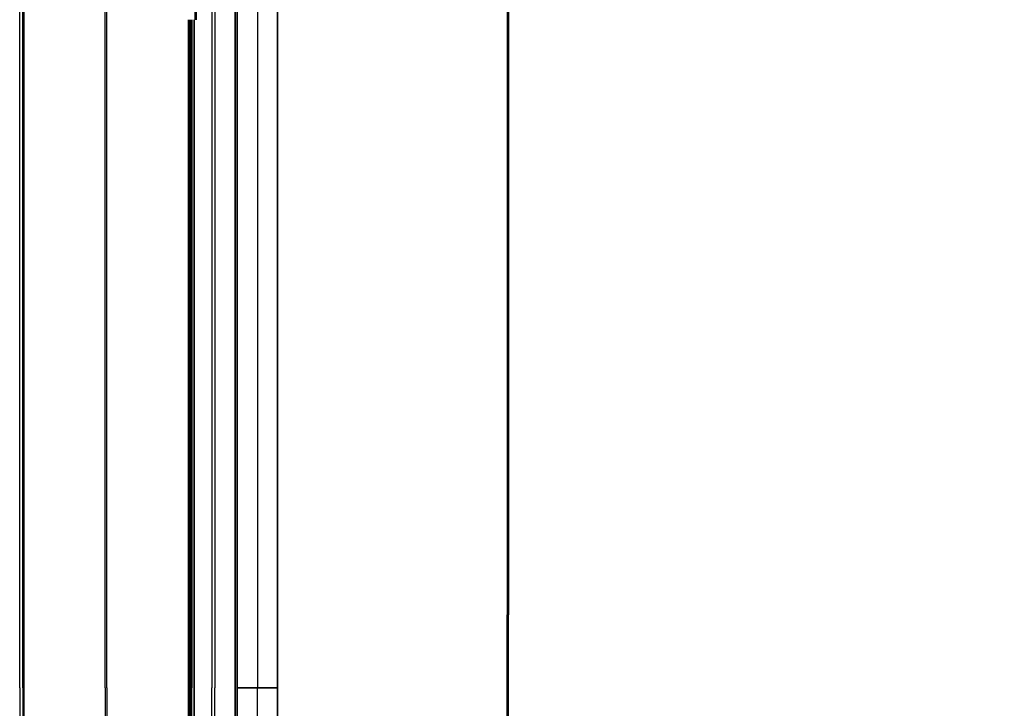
# Model space of a CAD drawing. Header units: millimetres. Extents: x -1690 to 192, y -898 to 54.
# Tile 74 of 256: x -1679 to -1220, y -432 to -111. Entities that reach past the tile are written whole.
import ezdxf

# ---------------------------------------------------------------- set-up
doc = ezdxf.new("R2010")
doc.units = ezdxf.units.MM
doc.header["$MEASUREMENT"] = 0
doc.layers.add('OVIDIO 186x93x72h', color=7, linetype='Continuous')

msp = doc.modelspace()

# ---------------------------------------------------------------- linework, layer by layer
at = {"layer": 'OVIDIO 186x93x72h'}
for points in [[(-1678.93964009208, -422.0917422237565), (-1678.93964009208, 27.58768300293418)], [(-1677.479766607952, -422.0917422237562), (-1677.479766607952, 27.5878316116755)], [(-1676.993142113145, 27.58768300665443), (-1676.993142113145, -422.0917422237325)], [(-1676.993142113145, -422.0917422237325), (-1676.993142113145, 27.58768300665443)], [(-1639.058389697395, -422.0917422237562), (-1639.058389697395, -45.06766740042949)], [(-1638.38756930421, -422.0917422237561), (-1638.38756930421, -45.06766740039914)], [(-1597.322321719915, -47.26466196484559), (-1597.322321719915, -110.5136968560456)], [(-1596.651501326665, -110.5136968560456), (-1596.651501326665, -47.26466196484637)], [(-1596.651501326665, -47.26466196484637), (-1596.651501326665, -110.5136968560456)], [(-1589.351774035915, -48.19273648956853), (-1589.351774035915, -422.0917422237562)], [(-1588.010133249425, -48.19273648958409), (-1588.010133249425, -422.0917422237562)], [(-1451.619973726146, -54.64792391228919), (-1451.619973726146, -388.0715647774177)], [(-1450.894937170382, -54.64771263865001), (-1450.894937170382, -388.0715647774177)], [(-1578.474337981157, -58.75875479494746), (-1578.474337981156, -422.0917422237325)], [(-1578.474337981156, -422.0917422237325), (-1578.474337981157, -58.75875479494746)], [(-1577.535189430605, -60.16324928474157), (-1577.535189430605, -422.0917422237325)], [(-1577.535189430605, -60.16324928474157), (-1577.535189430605, -422.0917422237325)], [(-1577.535189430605, -422.0917422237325), (-1577.535189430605, -60.16324928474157)], [(-1577.535189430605, -422.0917422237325), (-1577.535189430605, -60.16324928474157)], [(-1568.095189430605, -69.52189387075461), (-1568.095189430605, -422.0917422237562)], [(-1568.095189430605, -69.52189387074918), (-1568.095189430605, -422.0917422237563)], [(-1558.655189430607, -83.93245119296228), (-1558.655189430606, -422.0917422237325)], [(-1558.655189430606, -422.0917422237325), (-1558.655189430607, -83.93245119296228)], [(-1558.655189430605, -83.9324549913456), (-1558.655189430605, -422.0917422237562)], [(-1558.655189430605, -422.0917422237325), (-1558.655189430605, -83.93245661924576)], [(-1558.655189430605, -83.93245661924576), (-1558.655189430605, -422.0917422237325)], [(-1600.229210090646, -422.0917422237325), (-1600.229210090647, -110.5136968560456)], [(-1600.229210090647, -110.5136968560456), (-1600.229210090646, -422.0917422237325)], [(-1599.558389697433, -422.0917422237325), (-1599.558389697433, -110.5136968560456)], [(-1599.558389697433, -110.5136968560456), (-1599.558389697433, -422.0917422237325)], [(-1599.176669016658, -110.5136968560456), (-1599.176669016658, -422.0917422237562)], [(-1598.887569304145, -422.0917422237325), (-1598.887569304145, -110.5136968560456)], [(-1598.887569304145, -110.5136968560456), (-1598.887569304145, -422.0917422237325)], [(-1598.702327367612, -110.5136968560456), (-1598.702327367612, -422.0917422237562)], [(-1597.545928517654, -110.5136968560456), (-1597.545928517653, -422.0917422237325)], [(-1597.545928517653, -422.0917422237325), (-1597.545928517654, -110.5136968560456)], [(-1451.619973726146, -721.4952056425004), (-1451.619973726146, -388.0715647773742)], [(-1450.894937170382, -721.4954169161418), (-1450.894937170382, -388.0715647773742)], [(-1678.93964009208, -422.0917422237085), (-1678.93964009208, -871.7711674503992)], [(-1677.479766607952, -422.0917422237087), (-1677.479766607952, -871.7713160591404)], [(-1676.993142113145, -871.7711674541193), (-1676.993142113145, -422.0917422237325)], [(-1676.993142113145, -422.0917422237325), (-1676.993142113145, -871.7711674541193)], [(-1639.058389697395, -422.0917422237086), (-1639.058389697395, -799.1158170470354)], [(-1638.38756930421, -422.0917422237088), (-1638.38756930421, -799.1158170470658)], [(-1600.229210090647, -733.6697875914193), (-1600.229210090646, -422.0917422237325)], [(-1600.229210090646, -422.0917422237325), (-1600.229210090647, -733.6697875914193)], [(-1599.558389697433, -733.6697875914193), (-1599.558389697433, -422.0917422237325)], [(-1599.558389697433, -422.0917422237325), (-1599.558389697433, -733.6697875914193)], [(-1599.176669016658, -733.6697875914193), (-1599.176669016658, -422.0917422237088)], [(-1598.887569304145, -733.6697875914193), (-1598.887569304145, -422.0917422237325)], [(-1598.887569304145, -422.0917422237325), (-1598.887569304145, -733.6697875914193)], [(-1598.702327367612, -733.6697875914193), (-1598.702327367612, -422.0917422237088)], [(-1597.545928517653, -422.0917422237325), (-1597.545928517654, -733.6697875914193)], [(-1597.545928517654, -733.6697875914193), (-1597.545928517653, -422.0917422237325)], [(-1589.351774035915, -795.9907479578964), (-1589.351774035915, -422.0917422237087)], [(-1588.010133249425, -795.9907479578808), (-1588.010133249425, -422.0917422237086)], [(-1578.474337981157, -785.4247296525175), (-1578.474337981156, -422.0917422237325)], [(-1578.474337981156, -422.0917422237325), (-1578.474337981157, -785.4247296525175)], [(-1577.535189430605, -422.0917422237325), (-1558.655189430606, -422.0917422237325)], [(-1558.655189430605, -422.0917422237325), (-1577.535189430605, -422.0917422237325)], [(-1577.535189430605, -422.0917422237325), (-1577.535189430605, -784.0202351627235)], [(-1558.655189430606, -422.0917422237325), (-1577.535189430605, -422.0917422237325)], [(-1577.535189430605, -784.0202351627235), (-1577.535189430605, -422.0917422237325)], [(-1577.535189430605, -422.0917422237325), (-1558.655189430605, -422.0917422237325)], [(-1577.535189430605, -784.0202351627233), (-1577.535189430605, -422.0917422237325)], [(-1577.535189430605, -422.0917422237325), (-1577.535189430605, -784.0202351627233)], [(-1568.095189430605, -774.6615905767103), (-1568.095189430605, -422.0917422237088)], [(-1568.095189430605, -774.6615905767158), (-1568.095189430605, -422.0917422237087)], [(-1558.655189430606, -422.0917422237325), (-1558.655189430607, -760.2510332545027)], [(-1558.655189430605, -760.2510278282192), (-1558.655189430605, -422.0917422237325)], [(-1558.655189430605, -760.2510294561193), (-1558.655189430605, -422.0917422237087)], [(-1558.655189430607, -760.2510332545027), (-1558.655189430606, -422.0917422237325)], [(-1558.655189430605, -422.0917422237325), (-1558.655189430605, -760.2510278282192)]]:
    msp.add_lwpolyline(points, dxfattribs=at)
at = {"layer": 'OVIDIO 186x93x72h', "extrusion": (1, 0, 0)}
for points in [[(-422.0917422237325, 717.373581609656), (27.58768299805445, 717.3735813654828)], [(27.58768299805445, 717.3735813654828), (-422.0917422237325, 717.373581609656)], [(27.20815148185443, 715.0847275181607), (-422.0917422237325, 715.0847275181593)], [(-422.0917422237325, 715.0847275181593), (27.20815148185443, 715.0847275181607)], [(-47.26466196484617, 679.6096498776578), (-110.5136968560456, 679.6096498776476)], [(-110.5136968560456, 679.6096498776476), (-47.26466196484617, 679.6096498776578)], [(-422.0917422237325, 715.9639765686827), (-58.75875479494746, 715.963976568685)], [(-58.75875479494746, 715.963976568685), (-422.0917422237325, 715.9639765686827)], [(-871.3916359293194, 715.0847275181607), (-422.0917422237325, 715.0847275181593)], [(-422.0917422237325, 715.0847275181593), (-871.3916359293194, 715.0847275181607)], [(-422.0917422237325, 717.373581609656), (-871.7711674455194, 717.3735813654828)], [(-871.7711674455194, 717.3735813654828), (-422.0917422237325, 717.373581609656)], [(-422.0917422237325, 715.9639765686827), (-785.4247296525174, 715.963976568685)], [(-785.4247296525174, 715.963976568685), (-422.0917422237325, 715.9639765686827)], [(-422.0917422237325, 717.3735819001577), (-422.0917422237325, 715.8735819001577)], [(-422.0917422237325, 715.8735819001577), (-422.0917422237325, 717.3735819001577)]]:
    msp.add_lwpolyline(points, dxfattribs=at)
at = {"layer": 'OVIDIO 186x93x72h', "extrusion": (0.9999999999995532, 9.452204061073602e-07, 0)}
for points in [[(-422.0901568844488, 716.4272176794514), (27.20973682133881, 716.4263683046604)], [(27.20973682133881, 716.4263683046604), (-422.0901568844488, 716.4272176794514)]]:
    msp.add_lwpolyline(points, dxfattribs=at)
at = {"layer": 'OVIDIO 186x93x72h', "extrusion": (0, 1, 0)}
for points in [[(1603.898419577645, 678.0901526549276), (1600.229210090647, 676.2555479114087)], [(1603.227599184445, 679.4317934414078), (1603.898419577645, 678.0901526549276)], [(1600.229210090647, 676.2555479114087), (1603.898419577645, 678.0901526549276)], [(1603.898419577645, 678.0901526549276), (1603.227599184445, 679.4317934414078)], [(1599.893799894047, 676.9263683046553), (1603.56300938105, 678.7609730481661)], [(1599.558389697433, 677.5971886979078), (1603.227599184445, 679.4317934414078)], [(1603.227599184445, 679.4317934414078), (1599.558389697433, 677.5971886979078)], [(1602.063814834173, 677.1728502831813), (1601.392994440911, 678.514491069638)], [(1600.229210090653, 676.2555479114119), (1600.189284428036, 676.2361359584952), (1600.148573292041, 676.217452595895), (1600.107091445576, 676.1995338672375), (1600.064855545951, 676.1824157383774), (1600.021884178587, 676.1661339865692), (1599.978197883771, 676.150724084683), (1599.933819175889, 676.136221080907), (1599.888772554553, 676.1226594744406), (1599.843084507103, 676.1100730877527), (1599.796783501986, 676.0984949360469), (1599.749899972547, 676.0879570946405), (1599.702466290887, 676.0784905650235), (1599.654516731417, 676.0701251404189), (1599.606087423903, 676.0628892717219), (1599.557216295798, 676.0568099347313), (1599.507943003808, 676.0519124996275), (1599.458308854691, 676.0482206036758), (1599.408356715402, 676.0457560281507), (1599.358130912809, 676.0445385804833), (1599.307677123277, 676.0445859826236), (1599.257042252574, 676.0459137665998), (1599.206274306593, 676.0485351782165), (1599.155422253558, 676.0524610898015), (1599.104535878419, 676.0576999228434), (1599.053665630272, 676.0642575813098), (1599.002862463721, 676.0721373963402), (1598.952177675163, 676.0813400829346), (1598.901662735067, 676.0918637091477), (1598.851369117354, 676.1037036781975), (1598.801348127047, 676.1168527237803), (1598.751650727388, 676.1313009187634), (1598.702327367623, 676.1470356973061), (1598.653427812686, 676.1640418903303), (1598.605000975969, 676.1823017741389), (1598.557094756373, 676.2017951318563), (1598.509755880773, 676.222499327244), (1598.463029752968, 676.2443893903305), (1598.416960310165, 676.2674381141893), (1598.371589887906, 676.2916161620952), (1598.326959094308, 676.3168921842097), (1598.283106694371, 676.343232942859), (1598.240069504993, 676.3706034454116), (1598.197882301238, 676.3989670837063), (1598.156577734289, 676.4282857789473), (1598.11618626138, 676.4585201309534), (1598.076736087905, 676.489629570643), (1598.038253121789, 676.5215725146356), (1598.000760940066, 676.5543065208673), (1597.964280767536, 676.5877884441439), (1597.928831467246, 676.6219745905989), (1597.894429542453, 676.6568208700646), (1597.86108914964, 676.6922829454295), (1597.828822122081, 676.7283163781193), (1597.797638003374, 676.7648767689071), (1597.767544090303, 676.8019198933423), (1597.738545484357, 676.8394018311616), (1597.710645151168, 676.8772790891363), (1597.683843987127, 676.9155087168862), (1597.658140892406, 676.9540484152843), (1597.633532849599, 676.9928566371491), (1597.610015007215, 677.0318926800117), (1597.587580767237, 677.0711167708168), (1597.566221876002, 677.1104901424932), (1597.545928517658, 677.1499751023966)], [(1600.229210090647, 676.2555479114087), (1599.558389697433, 677.5971886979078)], [(1597.545928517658, 677.1499751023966), (1597.566221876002, 677.1104901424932), (1597.587580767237, 677.0711167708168), (1597.610015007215, 677.0318926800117), (1597.633532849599, 676.9928566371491), (1597.658140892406, 676.9540484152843), (1597.683843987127, 676.9155087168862), (1597.710645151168, 676.8772790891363), (1597.738545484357, 676.8394018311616), (1597.767544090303, 676.8019198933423), (1597.797638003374, 676.7648767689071), (1597.828822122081, 676.7283163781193), (1597.86108914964, 676.6922829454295), (1597.894429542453, 676.6568208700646), (1597.928831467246, 676.6219745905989), (1597.964280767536, 676.5877884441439), (1598.000760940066, 676.5543065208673), (1598.038253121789, 676.5215725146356), (1598.076736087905, 676.489629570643), (1598.11618626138, 676.4585201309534), (1598.156577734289, 676.4282857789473), (1598.197882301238, 676.3989670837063), (1598.240069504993, 676.3706034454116), (1598.283106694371, 676.343232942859), (1598.326959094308, 676.3168921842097), (1598.371589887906, 676.2916161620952), (1598.416960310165, 676.2674381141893), (1598.463029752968, 676.2443893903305), (1598.509755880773, 676.222499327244), (1598.557094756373, 676.2017951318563), (1598.605000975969, 676.1823017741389), (1598.653427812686, 676.1640418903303), (1598.702327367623, 676.1470356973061), (1598.751650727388, 676.1313009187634), (1598.801348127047, 676.1168527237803), (1598.851369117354, 676.1037036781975), (1598.901662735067, 676.0918637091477), (1598.952177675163, 676.0813400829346), (1599.002862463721, 676.0721373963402), (1599.053665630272, 676.0642575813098), (1599.104535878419, 676.0576999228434), (1599.155422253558, 676.0524610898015), (1599.206274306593, 676.0485351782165), (1599.257042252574, 676.0459137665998), (1599.307677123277, 676.0445859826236), (1599.358130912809, 676.0445385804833), (1599.408356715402, 676.0457560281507), (1599.458308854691, 676.0482206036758), (1599.507943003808, 676.0519124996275), (1599.557216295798, 676.0568099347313), (1599.606087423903, 676.0628892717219), (1599.654516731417, 676.0701251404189), (1599.702466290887, 676.0784905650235), (1599.749899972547, 676.0879570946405), (1599.796783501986, 676.0984949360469), (1599.843084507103, 676.1100730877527), (1599.888772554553, 676.1226594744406), (1599.933819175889, 676.136221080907), (1599.978197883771, 676.150724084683), (1600.021884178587, 676.1661339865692), (1600.064855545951, 676.1824157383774), (1600.107091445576, 676.1995338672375), (1600.148573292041, 676.217452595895), (1600.189284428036, 676.2361359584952), (1600.229210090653, 676.2555479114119)], [(1599.558389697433, 677.5971886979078), (1600.229210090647, 676.2555479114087)], [(1598.23280315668, 676.3753784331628), (1599.781996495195, 677.1499751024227)], [(1598.887569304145, 677.8207954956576), (1598.892642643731, 677.8109242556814), (1598.89798236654, 677.8010809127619), (1598.903590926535, 677.7912748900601), (1598.909470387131, 677.7815158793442), (1598.915622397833, 677.7718138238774), (1598.922048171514, 677.7621788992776), (1598.928748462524, 677.7526214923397), (1598.935723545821, 677.7431521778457), (1598.942973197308, 677.7337816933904), (1598.950496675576, 677.7245209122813), (1598.958292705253, 677.715380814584), (1598.966359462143, 677.7063724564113), (1598.974694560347, 677.6975069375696), (1598.983295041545, 677.6887953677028), (1598.992157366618, 677.6802488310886), (1599.001277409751, 677.671878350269), (1599.010650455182, 677.6636948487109), (1599.020271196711, 677.6557091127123), (1599.03013374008, 677.6479317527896), (1599.040231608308, 677.6403731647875), (1599.050557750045, 677.6330434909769), (1599.061104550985, 677.625952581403), (1599.071863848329, 677.6191099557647), (1599.082826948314, 677.612524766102), (1599.093984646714, 677.6062057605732), (1599.105327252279, 677.6001612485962), (1599.116844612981, 677.5943990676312), (1599.128526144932, 677.5889265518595), (1599.140360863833, 677.5837505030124), (1599.152337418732, 677.5788771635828), (1599.164444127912, 677.5743121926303), (1599.176669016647, 677.570060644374), (1599.188999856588, 677.5661269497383), (1599.201424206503, 677.5625149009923), (1599.213929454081, 677.5592276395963), (1599.226502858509, 677.5562676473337), (1599.239131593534, 677.5536367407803), (1599.251802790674, 677.5513360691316), (1599.264503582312, 677.5493661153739), (1599.277221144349, 677.5477267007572), (1599.289942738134, 677.5464169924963), (1599.302655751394, 677.5454355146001), (1599.315347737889, 677.5447801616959), (1599.328006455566, 677.5444482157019), (1599.340619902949, 677.5444363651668), (1599.353176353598, 677.5447407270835), (1599.365664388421, 677.5453568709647), (1599.3780729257, 677.5462798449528), (1599.390391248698, 677.5475042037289), (1599.402609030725, 677.5490240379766), (1599.414716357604, 677.5508330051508), (1599.426703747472, 677.552924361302), (1599.438562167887, 677.5552909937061), (1599.450283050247, 677.5579254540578), (1599.461858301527, 677.5608199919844), (1599.47328031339, 677.5639665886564), (1599.484541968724, 677.5673569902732), (1599.495636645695, 677.5709827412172), (1599.506558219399, 677.5748352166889), (1599.517301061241, 677.5789056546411), (1599.527860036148, 677.5831851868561), (1599.538230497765, 677.5876648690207), (1599.548408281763, 677.5923357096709), (1599.558389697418, 677.5971886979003)], [(1599.558389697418, 677.5971886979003), (1599.548408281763, 677.5923357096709), (1599.538230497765, 677.5876648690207), (1599.527860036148, 677.5831851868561), (1599.517301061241, 677.5789056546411), (1599.506558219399, 677.5748352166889), (1599.495636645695, 677.5709827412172), (1599.484541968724, 677.5673569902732), (1599.47328031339, 677.5639665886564), (1599.461858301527, 677.5608199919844), (1599.450283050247, 677.5579254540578), (1599.438562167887, 677.5552909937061), (1599.426703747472, 677.552924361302), (1599.414716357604, 677.5508330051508), (1599.402609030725, 677.5490240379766), (1599.390391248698, 677.5475042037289), (1599.3780729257, 677.5462798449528), (1599.365664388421, 677.5453568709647), (1599.353176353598, 677.5447407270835), (1599.340619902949, 677.5444363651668), (1599.328006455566, 677.5444482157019), (1599.315347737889, 677.5447801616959), (1599.302655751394, 677.5454355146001), (1599.289942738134, 677.5464169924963), (1599.277221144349, 677.5477267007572), (1599.264503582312, 677.5493661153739), (1599.251802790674, 677.5513360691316), (1599.239131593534, 677.5536367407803), (1599.226502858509, 677.5562676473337), (1599.213929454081, 677.5592276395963), (1599.201424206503, 677.5625149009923), (1599.188999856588, 677.5661269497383), (1599.176669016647, 677.570060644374), (1599.164444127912, 677.5743121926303), (1599.152337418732, 677.5788771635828), (1599.140360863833, 677.5837505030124), (1599.128526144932, 677.5889265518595), (1599.116844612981, 677.5943990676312), (1599.105327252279, 677.6001612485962), (1599.093984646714, 677.6062057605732), (1599.082826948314, 677.612524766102), (1599.071863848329, 677.6191099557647), (1599.061104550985, 677.625952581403), (1599.050557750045, 677.6330434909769), (1599.040231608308, 677.6403731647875), (1599.03013374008, 677.6479317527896), (1599.020271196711, 677.6557091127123), (1599.010650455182, 677.6636948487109), (1599.001277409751, 677.671878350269), (1598.992157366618, 677.6802488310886), (1598.983295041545, 677.6887953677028), (1598.974694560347, 677.6975069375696), (1598.966359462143, 677.7063724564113), (1598.958292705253, 677.715380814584), (1598.950496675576, 677.7245209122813), (1598.942973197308, 677.7337816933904), (1598.935723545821, 677.7431521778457), (1598.928748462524, 677.7526214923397), (1598.922048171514, 677.7621788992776), (1598.915622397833, 677.7718138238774), (1598.909470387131, 677.7815158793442), (1598.903590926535, 677.7912748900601), (1598.89798236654, 677.8010809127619), (1598.892642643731, 677.8109242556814), (1598.887569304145, 677.8207954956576)], [(1598.440355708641, 677.5971886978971), (1599.21495237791, 676.0479953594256)], [(1597.993142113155, 679.6096498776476), (1598.887569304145, 677.8207954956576)], [(1598.887569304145, 677.8207954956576), (1597.545928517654, 677.1499751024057)], [(1597.545928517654, 677.1499751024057), (1598.887569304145, 677.8207954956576)], [(1598.887569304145, 677.8207954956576), (1597.993142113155, 679.6096498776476)], [(1597.098714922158, 678.0444022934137), (1598.440355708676, 678.7152226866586)], [(1597.322321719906, 679.2742396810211), (1598.2167489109, 677.4853852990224)], [(1597.993142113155, 679.6096498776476), (1596.651501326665, 678.9388294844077)], [(1596.651501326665, 678.9388294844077), (1597.993142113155, 679.6096498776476)], [(1597.545928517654, 677.1499751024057), (1596.651501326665, 678.9388294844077)], [(1596.651501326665, 678.9388294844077), (1597.545928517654, 677.1499751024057)], [(1677.887569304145, 715.0847275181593), (1677.922205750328, 715.102469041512), (1677.956715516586, 715.1210048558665), (1677.991073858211, 715.1403386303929), (1678.025255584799, 715.1604730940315), (1678.059235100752, 715.181409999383), (1678.092986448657, 715.2031500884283), (1678.126483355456, 715.2256930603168), (1678.159699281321, 715.2490375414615), (1678.192607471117, 715.2731810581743), (1678.225181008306, 715.2981200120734), (1678.257392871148, 715.3238496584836), (1678.289215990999, 715.3503640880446), (1678.320623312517, 715.3776562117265), (1678.351587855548, 715.4057177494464), (1678.382082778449, 715.4345392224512), (1678.412081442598, 715.4641099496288), (1678.441557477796, 715.4944180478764), (1678.470484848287, 715.5254504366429), (1678.498837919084, 715.557192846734), (1678.526591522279, 715.5896298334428), (1678.553721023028, 715.6227447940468), (1678.580202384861, 715.656519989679), (1678.606012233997, 715.6909365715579), (1678.631127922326, 715.7259746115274), (1678.655527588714, 715.7616131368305), (1678.679190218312, 715.7978301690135), (1678.702095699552, 715.8346027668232), (1678.724224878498, 715.8719070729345), (1678.745559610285, 715.9097183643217), (1678.766082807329, 715.9480111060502), (1678.785778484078, 715.9867590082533), (1678.804631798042, 716.0259350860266), (1678.822629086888, 716.0655117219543), (1678.839757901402, 716.1054607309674), (1678.856007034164, 716.1457534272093), (1678.871366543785, 716.1863606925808), (1678.8858277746, 716.2272530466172), (1678.89938337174, 716.268400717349), (1678.912027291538, 716.3097737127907), (1678.923754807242, 716.3513418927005), (1678.934562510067, 716.3930750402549), (1678.944448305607, 716.43494293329), (1678.953411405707, 716.4769154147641), (1678.961452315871, 716.518962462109), (1678.968572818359, 716.5610542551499), (1678.974775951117, 716.6031612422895), (1678.980065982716, 716.6452542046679), (1678.98444838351, 716.6873043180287), (1678.987929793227, 716.7292832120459), (1678.990517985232, 716.7711630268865), (1678.992221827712, 716.8129164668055), (1678.993051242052, 716.8545168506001), (1678.993017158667, 716.895938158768), (1678.992131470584, 716.9371550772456), (1678.990406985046, 716.9781430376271), (1678.987857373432, 717.0188782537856), (1678.984497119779, 717.05933775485), (1678.980341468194, 717.0994994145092), (1678.97540636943, 717.1393419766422), (1678.969708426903, 717.1788450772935), (1678.963264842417, 717.2179892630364), (1678.956093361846, 717.2567560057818), (1678.948212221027, 717.2951277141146), (1678.93964009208, 717.3330877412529), (1678.930330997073, 717.3708737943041), (1678.920219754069, 717.4087190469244), (1678.909297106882, 717.4466002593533), (1678.897554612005, 717.4844935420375), (1678.884984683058, 717.5223743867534), (1678.871580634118, 717.5602177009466), (1678.857336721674, 717.5979978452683), (1678.842248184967, 717.6356886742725), (1678.826311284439, 717.6732635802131), (1678.80952333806, 717.7106955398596), (1678.791882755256, 717.7479571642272), (1678.773389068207, 717.7850207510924), (1678.754042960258, 717.8218583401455), (1678.733846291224, 717.8584417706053), (1678.712802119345, 717.8947427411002), (1678.690914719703, 717.9307328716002), (1678.668189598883, 717.9663837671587), (1678.644633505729, 718.0016670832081), (1678.620254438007, 718.0365545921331), (1678.595061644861, 718.0710182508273), (1678.569065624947, 718.1050302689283), (1678.542278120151, 718.13856317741), (1678.514712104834, 718.1715898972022), (1678.486381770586, 718.2040838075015), (1678.457302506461, 718.2360188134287), (1678.427490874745, 718.2673694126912), (1678.396964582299, 718.2981107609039), (1678.365742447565, 718.3282187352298), (1678.33384436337, 718.3576699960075), (1678.301291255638, 718.3864420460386), (1678.26810503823, 718.414513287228), (1678.234308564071, 718.4418630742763), (1678.199925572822, 718.4684717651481), (1678.16498063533, 718.4943207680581), (1678.129499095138, 718.5193925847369), (1678.093507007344, 718.5436708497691), (1678.057031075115, 718.5671403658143), (1678.020098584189, 718.5897871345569), (1677.982737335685, 718.6115983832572), (1677.944975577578, 718.6325625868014), (1677.906841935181, 718.6526694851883), (1677.868365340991, 718.6719100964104), (1677.829574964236, 718.6902767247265), (1677.790500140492, 718.7077629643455), (1677.751170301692, 718.7243636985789), (1677.711614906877, 718.7400750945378), (1677.671863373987, 718.7548945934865), (1677.631945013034, 718.7688208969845), (1677.591888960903, 718.7818539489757), (1677.551724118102, 718.7939949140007), (1677.51147908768, 718.8052461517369), (1677.471182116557, 718.8156111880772), (1677.430861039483, 718.8250946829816), (1677.390543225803, 718.8337023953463), (1677.350255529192, 718.8414411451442), (1677.310024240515, 718.8483187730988), (1677.269875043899, 718.8543440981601), (1677.229832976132, 718.8595268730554), (1677.189922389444, 718.8638777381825), (1677.150166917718, 718.8674081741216), (1677.110589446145, 718.8701304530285), (1677.071212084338, 718.872057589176), (1677.032056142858, 718.8732032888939), (1676.993142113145, 718.8735819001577)], [(1676.993142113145, 718.8735819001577), (1677.032056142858, 718.8732032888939), (1677.071212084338, 718.872057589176), (1677.110589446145, 718.8701304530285), (1677.150166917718, 718.8674081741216), (1677.189922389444, 718.8638777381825), (1677.229832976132, 718.8595268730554), (1677.269875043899, 718.8543440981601), (1677.310024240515, 718.8483187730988), (1677.350255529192, 718.8414411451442), (1677.390543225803, 718.8337023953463), (1677.430861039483, 718.8250946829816), (1677.471182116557, 718.8156111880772), (1677.51147908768, 718.8052461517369), (1677.551724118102, 718.7939949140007), (1677.591888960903, 718.7818539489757), (1677.631945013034, 718.7688208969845), (1677.671863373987, 718.7548945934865), (1677.711614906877, 718.7400750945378), (1677.751170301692, 718.7243636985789), (1677.790500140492, 718.7077629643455), (1677.829574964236, 718.6902767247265), (1677.868365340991, 718.6719100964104), (1677.906841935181, 718.6526694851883), (1677.944975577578, 718.6325625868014), (1677.982737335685, 718.6115983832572), (1678.020098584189, 718.5897871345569), (1678.057031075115, 718.5671403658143), (1678.093507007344, 718.5436708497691), (1678.129499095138, 718.5193925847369), (1678.16498063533, 718.4943207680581), (1678.199925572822, 718.4684717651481), (1678.234308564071, 718.4418630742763), (1678.26810503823, 718.414513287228), (1678.301291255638, 718.3864420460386), (1678.33384436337, 718.3576699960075), (1678.365742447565, 718.3282187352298), (1678.396964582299, 718.2981107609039), (1678.427490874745, 718.2673694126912), (1678.457302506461, 718.2360188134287), (1678.486381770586, 718.2040838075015), (1678.514712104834, 718.1715898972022), (1678.542278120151, 718.13856317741), (1678.569065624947, 718.1050302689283), (1678.595061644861, 718.0710182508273), (1678.620254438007, 718.0365545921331), (1678.644633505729, 718.0016670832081), (1678.668189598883, 717.9663837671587), (1678.690914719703, 717.9307328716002), (1678.712802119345, 717.8947427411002), (1678.733846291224, 717.8584417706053), (1678.754042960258, 717.8218583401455), (1678.773389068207, 717.7850207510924), (1678.791882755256, 717.7479571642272), (1678.80952333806, 717.7106955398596), (1678.826311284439, 717.6732635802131), (1678.842248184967, 717.6356886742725), (1678.857336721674, 717.5979978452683), (1678.871580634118, 717.5602177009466), (1678.884984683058, 717.5223743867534), (1678.897554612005, 717.4844935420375), (1678.909297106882, 717.4466002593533), (1678.920219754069, 717.4087190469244), (1678.930330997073, 717.3708737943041), (1678.93964009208, 717.3330877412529), (1678.948212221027, 717.2951277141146), (1678.956093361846, 717.2567560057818), (1678.963264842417, 717.2179892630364), (1678.969708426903, 717.1788450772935), (1678.97540636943, 717.1393419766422), (1678.980341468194, 717.0994994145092), (1678.984497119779, 717.05933775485), (1678.987857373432, 717.0188782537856), (1678.990406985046, 716.9781430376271), (1678.992131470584, 716.9371550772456), (1678.993017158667, 716.895938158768), (1678.993051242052, 716.8545168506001), (1678.992221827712, 716.8129164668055), (1678.990517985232, 716.7711630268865), (1678.987929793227, 716.7292832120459), (1678.98444838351, 716.6873043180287), (1678.980065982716, 716.6452542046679), (1678.974775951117, 716.6031612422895), (1678.968572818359, 716.5610542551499), (1678.961452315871, 716.518962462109), (1678.953411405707, 716.4769154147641), (1678.944448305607, 716.43494293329), (1678.934562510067, 716.3930750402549), (1678.923754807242, 716.3513418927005), (1678.912027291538, 716.3097737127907), (1678.89938337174, 716.268400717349), (1678.8858277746, 716.2272530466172), (1678.871366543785, 716.1863606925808), (1678.856007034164, 716.1457534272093), (1678.839757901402, 716.1054607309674), (1678.822629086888, 716.0655117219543), (1678.804631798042, 716.0259350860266), (1678.785778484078, 715.9867590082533), (1678.766082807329, 715.9480111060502), (1678.745559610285, 715.9097183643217), (1678.724224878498, 715.8719070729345), (1678.702095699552, 715.8346027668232), (1678.679190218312, 715.7978301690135), (1678.655527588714, 715.7616131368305), (1678.631127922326, 715.7259746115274), (1678.606012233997, 715.6909365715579), (1678.580202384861, 715.656519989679), (1678.553721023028, 715.6227447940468), (1678.526591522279, 715.5896298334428), (1678.498837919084, 715.557192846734), (1678.470484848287, 715.5254504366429), (1678.441557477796, 715.4944180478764), (1678.412081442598, 715.4641099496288), (1678.382082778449, 715.4345392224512), (1678.351587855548, 715.4057177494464), (1678.320623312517, 715.3776562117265), (1678.289215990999, 715.3503640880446), (1678.257392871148, 715.3238496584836), (1678.225181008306, 715.2981200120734), (1678.192607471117, 715.2731810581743), (1678.159699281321, 715.2490375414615), (1678.126483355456, 715.2256930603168), (1678.092986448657, 715.2031500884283), (1678.059235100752, 715.181409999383), (1678.025255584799, 715.1604730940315), (1677.991073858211, 715.1403386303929), (1677.956715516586, 715.1210048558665), (1677.922205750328, 715.102469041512), (1677.887569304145, 715.0847275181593)], [(1600.229210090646, 676.2555479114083), (1677.887569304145, 715.0847275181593)], [(1677.887569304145, 715.0847275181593), (1600.229210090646, 676.2555479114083)], [(1676.99314211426, 717.373581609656), (1677.00286225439, 717.3734870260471), (1677.012642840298, 717.3732008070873), (1677.022478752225, 717.3727193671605), (1677.032364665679, 717.3720392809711), (1677.042295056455, 717.3711572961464), (1677.052264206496, 717.3700703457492), (1677.06226621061, 717.3687755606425), (1677.072294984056, 717.3672702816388), (1677.082344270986, 717.3655520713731), (1677.092407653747, 717.3636187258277), (1677.102478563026, 717.3614682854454), (1677.112550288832, 717.3590990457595), (1677.122615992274, 717.3565095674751), (1677.132668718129, 717.3536986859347), (1677.142701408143, 717.350665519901), (1677.152706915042, 717.3474094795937), (1677.162678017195, 717.3439302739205), (1677.172607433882, 717.3402279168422), (1677.182487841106, 717.3363027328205), (1677.192311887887, 717.3321553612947), (1677.202072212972, 717.3277867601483), (1677.211761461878, 717.3231982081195), (1677.221372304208, 717.3183913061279), (1677.230897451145, 717.3133679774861), (1677.240329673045, 717.3081304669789), (1677.249661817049, 717.3026813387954), (1677.258886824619, 717.2970234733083), (1677.267997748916, 717.2911600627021), (1677.27698777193, 717.285094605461), (1677.285850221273, 717.2788308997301), (1677.294578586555, 717.2723730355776), (1677.303166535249, 717.2657253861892), (1677.311607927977, 717.2588925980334), (1677.319896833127, 717.2518795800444), (1677.328027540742, 717.2446914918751), (1677.335994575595, 717.2373337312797), (1677.343792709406, 717.2298119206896), (1677.351416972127, 717.2221318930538), (1677.358862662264, 717.2142996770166), (1677.366125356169, 717.2063214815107), (1677.373200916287, 717.1982036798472), (1677.380085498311, 717.1899527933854), (1677.386775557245, 717.1815754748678), (1677.393267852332, 717.1730784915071), (1677.399559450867, 717.1644687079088), (1677.405647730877, 717.1557530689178), (1677.411530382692, 717.1469385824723), (1677.417205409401, 717.1380323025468), (1677.422671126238, 717.1290413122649), (1677.427926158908, 717.1199727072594), (1677.432969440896, 717.1108335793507), (1677.437800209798, 717.1016310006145), (1677.442418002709, 717.0923720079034), (1677.446822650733, 717.0830635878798), (1677.451014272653, 717.073712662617), (1677.45499326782, 717.0643260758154), (1677.458760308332, 717.0549105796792), (1677.462316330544, 717.0454728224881), (1677.465662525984, 717.0360193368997), (1677.468800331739, 717.026556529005), (1677.471731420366, 717.0170906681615), (1677.474457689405, 717.0076278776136), (1677.476981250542, 716.9981741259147), (1677.479304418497, 716.9887352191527), (1677.48144346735, 716.9792528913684), (1677.483409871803, 716.9696677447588), (1677.485198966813, 716.9599839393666), (1677.486806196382, 716.9502058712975), (1677.488227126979, 716.9403381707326), (1677.489457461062, 716.9303856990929), (1677.490493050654, 716.9203535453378), (1677.491329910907, 716.910247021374), (1677.491964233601, 716.9000716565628), (1677.49239240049, 716.8898331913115), (1677.492610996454, 716.8795375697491), (1677.49261682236, 716.8691909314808), (1677.49240690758, 716.8587996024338), (1677.491978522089, 716.8483700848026), (1677.491329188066, 716.8379090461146), (1677.490456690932, 716.8274233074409), (1677.489359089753, 716.8169198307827), (1677.488034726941, 716.8064057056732), (1677.486482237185, 716.7958881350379), (1677.484700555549, 716.7853744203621), (1677.482688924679, 716.7748719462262), (1677.480446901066, 716.7643881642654), (1677.477974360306, 716.7539305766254), (1677.475271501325, 716.7435067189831), (1677.472338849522, 716.7331241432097), (1677.469177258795, 716.722790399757), (1677.465787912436, 716.712513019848), (1677.462172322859, 716.7022994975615), (1677.458332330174, 716.6921572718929), (1677.454270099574, 716.6820937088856), (1677.449988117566, 716.6721160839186), (1677.44548918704, 716.6622315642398), (1677.440776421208, 716.6524471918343), (1677.435853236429, 716.6427698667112), (1677.430723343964, 716.6332063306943), (1677.425390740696, 716.6237631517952), (1677.419859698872, 716.6144467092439), (1677.414134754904, 716.6052631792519), (1677.408220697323, 716.5962185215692), (1677.402122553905, 716.5873184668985), (1677.395845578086, 716.5785685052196), (1677.389395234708, 716.5699738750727), (1677.38277718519, 716.5615395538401), (1677.375997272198, 716.5532702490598), (1677.369061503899, 716.5451703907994), (1677.361976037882, 716.5372441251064), (1677.354747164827, 716.5294953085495), (1677.347381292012, 716.5219275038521), (1677.339884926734, 716.5145439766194), (1677.332264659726, 716.5073476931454), (1677.324527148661, 716.5003413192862), (1677.316679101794, 716.4935272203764), (1677.308727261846, 716.4869074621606), (1677.300678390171, 716.4804838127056), (1677.292539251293, 716.4742577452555), (1677.284316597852, 716.4682304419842), (1677.276017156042, 716.4624027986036), (1677.267647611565, 716.4567754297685), (1677.259214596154, 716.4513486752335), (1677.250724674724, 716.4461226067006), (1677.242184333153, 716.4410970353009), (1677.233599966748, 716.4362715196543), (1677.224977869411, 716.4316453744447), (1677.216324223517, 716.4272176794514)], [(1677.216324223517, 716.4272176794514), (1677.224977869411, 716.4316453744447), (1677.233599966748, 716.4362715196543), (1677.242184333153, 716.4410970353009), (1677.250724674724, 716.4461226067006), (1677.259214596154, 716.4513486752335), (1677.267647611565, 716.4567754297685), (1677.276017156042, 716.4624027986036), (1677.284316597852, 716.4682304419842), (1677.292539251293, 716.4742577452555), (1677.300678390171, 716.4804838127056), (1677.308727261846, 716.4869074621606), (1677.316679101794, 716.4935272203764), (1677.324527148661, 716.5003413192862), (1677.332264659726, 716.5073476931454), (1677.339884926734, 716.5145439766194), (1677.347381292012, 716.5219275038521), (1677.354747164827, 716.5294953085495), (1677.361976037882, 716.5372441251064), (1677.369061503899, 716.5451703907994), (1677.375997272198, 716.5532702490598), (1677.38277718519, 716.5615395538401), (1677.389395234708, 716.5699738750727), (1677.395845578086, 716.5785685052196), (1677.402122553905, 716.5873184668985), (1677.408220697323, 716.5962185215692), (1677.414134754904, 716.6052631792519), (1677.419859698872, 716.6144467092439), (1677.425390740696, 716.6237631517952), (1677.430723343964, 716.6332063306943), (1677.435853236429, 716.6427698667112), (1677.440776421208, 716.6524471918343), (1677.44548918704, 716.6622315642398), (1677.449988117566, 716.6721160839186), (1677.454270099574, 716.6820937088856), (1677.458332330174, 716.6921572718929), (1677.462172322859, 716.7022994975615), (1677.465787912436, 716.712513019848), (1677.469177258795, 716.722790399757), (1677.472338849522, 716.7331241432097), (1677.475271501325, 716.7435067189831), (1677.477974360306, 716.7539305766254), (1677.480446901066, 716.7643881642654), (1677.482688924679, 716.7748719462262), (1677.484700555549, 716.7853744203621), (1677.486482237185, 716.7958881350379), (1677.488034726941, 716.8064057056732), (1677.489359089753, 716.8169198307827), (1677.490456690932, 716.8274233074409), (1677.491329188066, 716.8379090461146), (1677.491978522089, 716.8483700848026), (1677.49240690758, 716.8587996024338), (1677.49261682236, 716.8691909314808), (1677.492610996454, 716.8795375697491), (1677.49239240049, 716.8898331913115), (1677.491964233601, 716.9000716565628), (1677.491329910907, 716.910247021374), (1677.490493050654, 716.9203535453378), (1677.489457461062, 716.9303856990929), (1677.488227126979, 716.9403381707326), (1677.486806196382, 716.9502058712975), (1677.485198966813, 716.9599839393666), (1677.483409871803, 716.9696677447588), (1677.48144346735, 716.9792528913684), (1677.479304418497, 716.9887352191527), (1677.476981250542, 716.9981741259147), (1677.474457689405, 717.0076278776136), (1677.471731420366, 717.0170906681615), (1677.468800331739, 717.026556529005), (1677.465662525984, 717.0360193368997), (1677.462316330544, 717.0454728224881), (1677.458760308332, 717.0549105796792), (1677.45499326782, 717.0643260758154), (1677.451014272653, 717.073712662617), (1677.446822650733, 717.0830635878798), (1677.442418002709, 717.0923720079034), (1677.437800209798, 717.1016310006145), (1677.432969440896, 717.1108335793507), (1677.427926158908, 717.1199727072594), (1677.422671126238, 717.1290413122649), (1677.417205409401, 717.1380323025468), (1677.411530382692, 717.1469385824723), (1677.405647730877, 717.1557530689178), (1677.399559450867, 717.1644687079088), (1677.393267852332, 717.1730784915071), (1677.386775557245, 717.1815754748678), (1677.380085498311, 717.1899527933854), (1677.373200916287, 717.1982036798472), (1677.366125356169, 717.2063214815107), (1677.358862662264, 717.2142996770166), (1677.351416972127, 717.2221318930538), (1677.343792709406, 717.2298119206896), (1677.335994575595, 717.2373337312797), (1677.328027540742, 717.2446914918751), (1677.319896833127, 717.2518795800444), (1677.311607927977, 717.2588925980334), (1677.303166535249, 717.2657253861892), (1677.294578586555, 717.2723730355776), (1677.285850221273, 717.2788308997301), (1677.27698777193, 717.285094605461), (1677.267997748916, 717.2911600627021), (1677.258886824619, 717.2970234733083), (1677.249661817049, 717.3026813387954), (1677.240329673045, 717.3081304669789), (1677.230897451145, 717.3133679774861), (1677.221372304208, 717.3183913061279), (1677.211761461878, 717.3231982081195), (1677.202072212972, 717.3277867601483), (1677.192311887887, 717.3321553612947), (1677.182487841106, 717.3363027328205), (1677.172607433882, 717.3402279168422), (1677.162678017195, 717.3439302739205), (1677.152706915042, 717.3474094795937), (1677.142701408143, 717.350665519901), (1677.132668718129, 717.3536986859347), (1677.122615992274, 717.3565095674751), (1677.112550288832, 717.3590990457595), (1677.102478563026, 717.3614682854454), (1677.092407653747, 717.3636187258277), (1677.082344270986, 717.3655520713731), (1677.072294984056, 717.3672702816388), (1677.06226621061, 717.3687755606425), (1677.052264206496, 717.3700703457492), (1677.042295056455, 717.3711572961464), (1677.032364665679, 717.3720392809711), (1677.022478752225, 717.3727193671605), (1677.012642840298, 717.3732008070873), (1677.00286225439, 717.3734870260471), (1676.99314211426, 717.373581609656)], [(1677.216324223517, 716.4272176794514), (1599.558389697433, 677.5971886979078)], [(1599.558389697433, 677.5971886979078), (1677.216324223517, 716.4272176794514)], [(1676.993142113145, 718.8735819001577), (749.1110923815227, 718.8735819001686)], [(749.1110923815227, 717.3735819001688), (1676.99314211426, 717.373581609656)], [(1676.99314211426, 717.373581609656), (749.1110923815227, 717.3735819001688)], [(749.1110923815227, 718.8735819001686), (1676.993142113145, 718.8735819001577)], [(1597.545928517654, 677.1499751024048), (1597.566221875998, 677.1104901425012), (1597.587580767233, 677.0711167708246), (1597.61001500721, 677.0318926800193), (1597.633532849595, 676.9928566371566), (1597.658140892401, 676.9540484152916), (1597.683843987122, 676.9155087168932), (1597.710645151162, 676.8772790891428), (1597.738545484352, 676.8394018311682), (1597.767544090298, 676.8019198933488), (1597.797638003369, 676.7648767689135), (1597.828822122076, 676.7283163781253), (1597.861089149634, 676.6922829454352), (1597.894429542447, 676.6568208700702), (1597.92883146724, 676.6219745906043), (1597.96428076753, 676.5877884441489), (1598.00076094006, 676.5543065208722), (1598.038253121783, 676.5215725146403), (1598.076736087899, 676.4896295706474), (1598.116186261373, 676.4585201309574), (1598.156577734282, 676.428285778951), (1598.197882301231, 676.3989670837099), (1598.240069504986, 676.3706034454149), (1598.283106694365, 676.3432329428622), (1598.326959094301, 676.3168921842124), (1598.371589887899, 676.2916161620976), (1598.416960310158, 676.2674381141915), (1598.463029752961, 676.2443893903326), (1598.509755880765, 676.2224993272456), (1598.557094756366, 676.2017951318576), (1598.605000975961, 676.1823017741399), (1598.653427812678, 676.164041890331), (1598.702327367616, 676.1470356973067), (1598.75165072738, 676.1313009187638), (1598.80134812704, 676.1168527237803), (1598.851369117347, 676.1037036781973), (1598.90166273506, 676.0918637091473), (1598.952177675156, 676.0813400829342), (1599.002862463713, 676.0721373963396), (1599.053665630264, 676.0642575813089), (1599.104535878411, 676.0576999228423), (1599.155422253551, 676.0524610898), (1599.206274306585, 676.048535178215), (1599.257042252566, 676.045913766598), (1599.30767712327, 676.0445859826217), (1599.358130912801, 676.044538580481), (1599.408356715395, 676.0457560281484), (1599.458308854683, 676.0482206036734), (1599.5079430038, 676.0519124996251), (1599.55721629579, 676.0568099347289), (1599.606087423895, 676.0628892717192), (1599.654516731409, 676.0701251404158), (1599.702466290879, 676.0784905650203), (1599.749899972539, 676.0879570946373), (1599.796783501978, 676.0984949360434), (1599.843084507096, 676.1100730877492), (1599.888772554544, 676.1226594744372), (1599.933819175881, 676.1362210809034), (1599.978197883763, 676.1507240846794), (1600.021884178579, 676.1661339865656), (1600.064855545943, 676.1824157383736), (1600.107091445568, 676.1995338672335), (1600.148573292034, 676.2174525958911), (1600.189284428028, 676.2361359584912), (1600.229210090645, 676.2555479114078)], [(1600.229210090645, 676.2555479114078), (1600.189284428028, 676.2361359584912), (1600.148573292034, 676.2174525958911), (1600.107091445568, 676.1995338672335), (1600.064855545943, 676.1824157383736), (1600.021884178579, 676.1661339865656), (1599.978197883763, 676.1507240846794), (1599.933819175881, 676.1362210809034), (1599.888772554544, 676.1226594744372), (1599.843084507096, 676.1100730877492), (1599.796783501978, 676.0984949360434), (1599.749899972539, 676.0879570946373), (1599.702466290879, 676.0784905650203), (1599.654516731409, 676.0701251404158), (1599.606087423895, 676.0628892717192), (1599.55721629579, 676.0568099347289), (1599.5079430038, 676.0519124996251), (1599.458308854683, 676.0482206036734), (1599.408356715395, 676.0457560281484), (1599.358130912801, 676.044538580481), (1599.30767712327, 676.0445859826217), (1599.257042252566, 676.045913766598), (1599.206274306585, 676.048535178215), (1599.155422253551, 676.0524610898), (1599.104535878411, 676.0576999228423), (1599.053665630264, 676.0642575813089), (1599.002862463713, 676.0721373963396), (1598.952177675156, 676.0813400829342), (1598.90166273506, 676.0918637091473), (1598.851369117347, 676.1037036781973), (1598.80134812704, 676.1168527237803), (1598.75165072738, 676.1313009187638), (1598.702327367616, 676.1470356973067), (1598.653427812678, 676.164041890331), (1598.605000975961, 676.1823017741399), (1598.557094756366, 676.2017951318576), (1598.509755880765, 676.2224993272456), (1598.463029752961, 676.2443893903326), (1598.416960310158, 676.2674381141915), (1598.371589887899, 676.2916161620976), (1598.326959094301, 676.3168921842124), (1598.283106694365, 676.3432329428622), (1598.240069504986, 676.3706034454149), (1598.197882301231, 676.3989670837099), (1598.156577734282, 676.428285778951), (1598.116186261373, 676.4585201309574), (1598.076736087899, 676.4896295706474), (1598.038253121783, 676.5215725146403), (1598.00076094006, 676.5543065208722), (1597.96428076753, 676.5877884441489), (1597.92883146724, 676.6219745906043), (1597.894429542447, 676.6568208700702), (1597.861089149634, 676.6922829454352), (1597.828822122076, 676.7283163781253), (1597.797638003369, 676.7648767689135), (1597.767544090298, 676.8019198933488), (1597.738545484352, 676.8394018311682), (1597.710645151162, 676.8772790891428), (1597.683843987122, 676.9155087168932), (1597.658140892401, 676.9540484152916), (1597.633532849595, 676.9928566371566), (1597.61001500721, 677.0318926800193), (1597.587580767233, 677.0711167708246), (1597.566221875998, 677.1104901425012), (1597.545928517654, 677.1499751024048)], [(1599.558389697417, 677.5971886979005), (1599.548408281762, 677.5923357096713), (1599.538230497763, 677.587664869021), (1599.527860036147, 677.5831851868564), (1599.51730106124, 677.5789056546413), (1599.506558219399, 677.574835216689), (1599.495636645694, 677.5709827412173), (1599.484541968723, 677.5673569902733), (1599.473280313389, 677.5639665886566), (1599.461858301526, 677.5608199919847), (1599.450283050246, 677.557925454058), (1599.438562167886, 677.5552909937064), (1599.426703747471, 677.552924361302), (1599.414716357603, 677.5508330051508), (1599.402609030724, 677.5490240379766), (1599.390391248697, 677.5475042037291), (1599.378072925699, 677.5462798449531), (1599.365664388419, 677.5453568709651), (1599.353176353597, 677.5447407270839), (1599.340619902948, 677.5444363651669), (1599.328006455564, 677.5444482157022), (1599.315347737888, 677.5447801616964), (1599.302655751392, 677.5454355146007), (1599.289942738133, 677.5464169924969), (1599.277221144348, 677.5477267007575), (1599.264503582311, 677.5493661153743), (1599.251802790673, 677.551336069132), (1599.239131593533, 677.5536367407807), (1599.226502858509, 677.556267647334), (1599.21392945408, 677.5592276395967), (1599.201424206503, 677.5625149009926), (1599.188999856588, 677.5661269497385), (1599.176669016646, 677.5700606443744), (1599.164444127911, 677.5743121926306), (1599.152337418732, 677.5788771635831), (1599.140360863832, 677.5837505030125), (1599.128526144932, 677.5889265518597), (1599.11684461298, 677.5943990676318), (1599.105327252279, 677.6001612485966), (1599.093984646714, 677.6062057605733), (1599.082826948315, 677.6125247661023), (1599.07186384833, 677.6191099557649), (1599.061104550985, 677.6259525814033), (1599.050557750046, 677.6330434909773), (1599.040231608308, 677.6403731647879), (1599.03013374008, 677.6479317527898), (1599.020271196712, 677.6557091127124), (1599.010650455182, 677.663694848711), (1599.001277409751, 677.6718783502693), (1598.992157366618, 677.6802488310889), (1598.983295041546, 677.6887953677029), (1598.974694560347, 677.6975069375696), (1598.966359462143, 677.7063724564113), (1598.958292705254, 677.7153808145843), (1598.950496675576, 677.7245209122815), (1598.942973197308, 677.7337816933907), (1598.935723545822, 677.7431521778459), (1598.928748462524, 677.7526214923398), (1598.922048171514, 677.7621788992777), (1598.915622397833, 677.7718138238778), (1598.909470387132, 677.7815158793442), (1598.903590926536, 677.7912748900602), (1598.897982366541, 677.8010809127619), (1598.892642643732, 677.8109242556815), (1598.887569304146, 677.8207954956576)], [(1598.887569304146, 677.8207954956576), (1598.892642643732, 677.8109242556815), (1598.897982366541, 677.8010809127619), (1598.903590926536, 677.7912748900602), (1598.909470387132, 677.7815158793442), (1598.915622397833, 677.7718138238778), (1598.922048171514, 677.7621788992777), (1598.928748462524, 677.7526214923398), (1598.935723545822, 677.7431521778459), (1598.942973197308, 677.7337816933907), (1598.950496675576, 677.7245209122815), (1598.958292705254, 677.7153808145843), (1598.966359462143, 677.7063724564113), (1598.974694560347, 677.6975069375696), (1598.983295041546, 677.6887953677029), (1598.992157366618, 677.6802488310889), (1599.001277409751, 677.6718783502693), (1599.010650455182, 677.663694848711), (1599.020271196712, 677.6557091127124), (1599.03013374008, 677.6479317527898), (1599.040231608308, 677.6403731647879), (1599.050557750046, 677.6330434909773), (1599.061104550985, 677.6259525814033), (1599.07186384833, 677.6191099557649), (1599.082826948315, 677.6125247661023), (1599.093984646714, 677.6062057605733), (1599.105327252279, 677.6001612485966), (1599.11684461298, 677.5943990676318), (1599.128526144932, 677.5889265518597), (1599.140360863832, 677.5837505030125), (1599.152337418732, 677.5788771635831), (1599.164444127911, 677.5743121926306), (1599.176669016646, 677.5700606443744), (1599.188999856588, 677.5661269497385), (1599.201424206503, 677.5625149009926), (1599.21392945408, 677.5592276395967), (1599.226502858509, 677.556267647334), (1599.239131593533, 677.5536367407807), (1599.251802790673, 677.551336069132), (1599.264503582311, 677.5493661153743), (1599.277221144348, 677.5477267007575), (1599.289942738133, 677.5464169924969), (1599.302655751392, 677.5454355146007), (1599.315347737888, 677.5447801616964), (1599.328006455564, 677.5444482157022), (1599.340619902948, 677.5444363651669), (1599.353176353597, 677.5447407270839), (1599.365664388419, 677.5453568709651), (1599.378072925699, 677.5462798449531), (1599.390391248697, 677.5475042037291), (1599.402609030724, 677.5490240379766), (1599.414716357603, 677.5508330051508), (1599.426703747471, 677.552924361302), (1599.438562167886, 677.5552909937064), (1599.450283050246, 677.557925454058), (1599.461858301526, 677.5608199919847), (1599.473280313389, 677.5639665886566), (1599.484541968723, 677.5673569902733), (1599.495636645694, 677.5709827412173), (1599.506558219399, 677.574835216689), (1599.51730106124, 677.5789056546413), (1599.527860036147, 677.5831851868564), (1599.538230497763, 677.587664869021), (1599.548408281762, 677.5923357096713), (1599.558389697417, 677.5971886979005)], [(1598.887569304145, 677.8207954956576), (1579.815978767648, 715.9639765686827)], [(1579.815978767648, 715.9639765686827), (1598.887569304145, 677.8207954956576)], [(1578.474337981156, 715.2931561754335), (1597.545928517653, 677.1499751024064)], [(1597.545928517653, 677.1499751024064), (1578.474337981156, 715.2931561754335)], [(1579.815978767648, 715.9639765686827), (1579.777099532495, 716.0386288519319), (1579.735400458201, 716.1126014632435), (1579.690883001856, 716.1857438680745), (1579.643558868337, 716.2579034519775), (1579.593450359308, 716.328926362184), (1579.540590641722, 716.3986584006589), (1579.485023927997, 716.4669459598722), (1579.426805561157, 716.5336369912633), (1579.36600199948, 716.598581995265), (1579.334654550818, 716.6303539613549), (1579.302690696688, 716.6616350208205), (1579.270121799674, 716.6924076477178), (1579.23695987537, 716.7226546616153), (1579.203217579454, 716.7523592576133), (1579.168908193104, 716.7815050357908), (1579.134045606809, 716.8100760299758), (1579.098644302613, 716.8380567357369), (1579.062719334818, 716.8654321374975), (1579.026286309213, 716.8921877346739), (1578.989361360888, 716.9183095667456), (1578.951961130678, 716.943784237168), (1578.91410274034, 716.9685989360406), (1578.875803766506, 716.9927414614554), (1578.837082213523, 717.0162002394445), (1578.797956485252, 717.0389643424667), (1578.75844535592, 717.0610235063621), (1578.718567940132, 717.0823681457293), (1578.678343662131, 717.1029893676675), (1578.637792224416, 717.1228789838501), (1578.596933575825, 717.1420295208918), (1578.555787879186, 717.1604342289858), (1578.514375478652, 717.1780870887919), (1578.472716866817, 717.1949828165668), (1578.430832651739, 717.2111168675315), (1578.388743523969, 717.2264854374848), (1578.346470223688, 717.2410854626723), (1578.304033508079, 717.2549146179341), (1578.218752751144, 717.2802546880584), (1578.133066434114, 717.3025016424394), (1578.047137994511, 717.3216628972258), (1577.961128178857, 717.3377569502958), (1577.875194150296, 717.3508129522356), (1577.789488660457, 717.3608701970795), (1577.704159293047, 717.3679775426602), (1577.619347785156, 717.3721927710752), (1577.535189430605, 717.3735819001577)], [(1577.535189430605, 717.3735819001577), (1577.619347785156, 717.3721927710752), (1577.704159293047, 717.3679775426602), (1577.789488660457, 717.3608701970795), (1577.875194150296, 717.3508129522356), (1577.961128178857, 717.3377569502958), (1578.047137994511, 717.3216628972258), (1578.133066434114, 717.3025016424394), (1578.218752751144, 717.2802546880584), (1578.304033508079, 717.2549146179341), (1578.346470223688, 717.2410854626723), (1578.388743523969, 717.2264854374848), (1578.430832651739, 717.2111168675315), (1578.472716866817, 717.1949828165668), (1578.514375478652, 717.1780870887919), (1578.555787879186, 717.1604342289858), (1578.596933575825, 717.1420295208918), (1578.637792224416, 717.1228789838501), (1578.678343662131, 717.1029893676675), (1578.718567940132, 717.0823681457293), (1578.75844535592, 717.0610235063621), (1578.797956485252, 717.0389643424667), (1578.837082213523, 717.0162002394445), (1578.875803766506, 716.9927414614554), (1578.91410274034, 716.9685989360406), (1578.951961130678, 716.943784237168), (1578.989361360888, 716.9183095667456), (1579.026286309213, 716.8921877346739), (1579.062719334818, 716.8654321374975), (1579.098644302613, 716.8380567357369), (1579.134045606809, 716.8100760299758), (1579.168908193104, 716.7815050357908), (1579.203217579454, 716.7523592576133), (1579.23695987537, 716.7226546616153), (1579.270121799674, 716.6924076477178), (1579.302690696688, 716.6616350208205), (1579.334654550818, 716.6303539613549), (1579.36600199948, 716.598581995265), (1579.426805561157, 716.5336369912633), (1579.485023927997, 716.4669459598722), (1579.540590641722, 716.3986584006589), (1579.593450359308, 716.328926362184), (1579.643558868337, 716.2579034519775), (1579.690883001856, 716.1857438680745), (1579.735400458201, 716.1126014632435), (1579.777099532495, 716.0386288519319), (1579.815978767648, 715.9639765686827)], [(1577.535189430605, 715.8735819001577), (1577.569842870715, 715.8730099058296), (1577.604765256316, 715.871274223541), (1577.639900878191, 715.8683476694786), (1577.675191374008, 715.8642064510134), (1577.710575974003, 715.8588304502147), (1577.745991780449, 715.8522034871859), (1577.781374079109, 715.8443135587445), (1577.816656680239, 715.8351530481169), (1577.851772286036, 715.8247189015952), (1577.869246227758, 715.8190245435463), (1577.886652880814, 715.813012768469), (1577.903983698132, 715.8066845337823), (1577.921230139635, 715.8000411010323), (1577.938383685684, 715.7930840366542), (1577.95543585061, 715.7858152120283), (1577.972378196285, 715.7782368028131), (1577.989202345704, 715.7703512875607), (1578.005899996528, 715.7621614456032), (1578.022462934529, 715.753670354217), (1578.038883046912, 715.7448813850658), (1578.055152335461, 715.7357981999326), (1578.071262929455, 715.726424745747), (1578.08720709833, 715.7167652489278), (1578.102977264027, 715.7068242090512), (1578.118566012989, 715.6966063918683), (1578.133966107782, 715.6861168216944), (1578.149170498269, 715.6753607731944), (1578.164172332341, 715.6643437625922), (1578.17896496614, 715.653071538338), (1578.19354197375, 715.6415500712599), (1578.207897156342, 715.6297855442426), (1578.222024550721, 715.6177843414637), (1578.235918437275, 715.6055530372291), (1578.249573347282, 715.5930983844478), (1578.262984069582, 715.5804273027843), (1578.276145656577, 715.5675468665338), (1578.289053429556, 715.5544642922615), (1578.314090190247, 715.5277222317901), (1578.338062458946, 715.5002612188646), (1578.360942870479, 715.4721428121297), (1578.382708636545, 715.4434296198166), (1578.403341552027, 715.4141848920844), (1578.422827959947, 715.3844721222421), (1578.441158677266, 715.3543546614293), (1578.458328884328, 715.3238953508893), (1578.474337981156, 715.2931561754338)], [(1578.474337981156, 715.2931561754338), (1578.458328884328, 715.3238953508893), (1578.441158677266, 715.3543546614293), (1578.422827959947, 715.3844721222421), (1578.403341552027, 715.4141848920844), (1578.382708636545, 715.4434296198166), (1578.360942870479, 715.4721428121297), (1578.338062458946, 715.5002612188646), (1578.314090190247, 715.5277222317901), (1578.289053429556, 715.5544642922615), (1578.276145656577, 715.5675468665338), (1578.262984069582, 715.5804273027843), (1578.249573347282, 715.5930983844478), (1578.235918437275, 715.6055530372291), (1578.222024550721, 715.6177843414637), (1578.207897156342, 715.6297855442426), (1578.19354197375, 715.6415500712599), (1578.17896496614, 715.653071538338), (1578.164172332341, 715.6643437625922), (1578.149170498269, 715.6753607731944), (1578.133966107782, 715.6861168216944), (1578.118566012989, 715.6966063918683), (1578.102977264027, 715.7068242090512), (1578.08720709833, 715.7167652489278), (1578.071262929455, 715.726424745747), (1578.055152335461, 715.7357981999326), (1578.038883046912, 715.7448813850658), (1578.022462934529, 715.753670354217), (1578.005899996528, 715.7621614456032), (1577.989202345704, 715.7703512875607), (1577.972378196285, 715.7782368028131), (1577.95543585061, 715.7858152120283), (1577.938383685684, 715.7930840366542), (1577.921230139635, 715.8000411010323), (1577.903983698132, 715.8066845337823), (1577.886652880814, 715.813012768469), (1577.869246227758, 715.8190245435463), (1577.851772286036, 715.8247189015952), (1577.816656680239, 715.8351530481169), (1577.781374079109, 715.8443135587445), (1577.745991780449, 715.8522034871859), (1577.710575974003, 715.8588304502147), (1577.675191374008, 715.8642064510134), (1577.639900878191, 715.8683476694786), (1577.604765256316, 715.871274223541), (1577.569842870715, 715.8730099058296), (1577.535189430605, 715.8735819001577)]]:
    msp.add_lwpolyline(points, dxfattribs=at)
at = {"layer": 'OVIDIO 186x93x72h', "extrusion": (0.9999999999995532, -9.452204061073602e-07, 0)}
for points in [[(-871.3932212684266, 716.4263683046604), (-422.093327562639, 716.4272176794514)], [(-422.093327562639, 716.4272176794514), (-871.3932212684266, 716.4263683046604)]]:
    msp.add_lwpolyline(points, dxfattribs=at)

doc.saveas('drawing.dxf')
